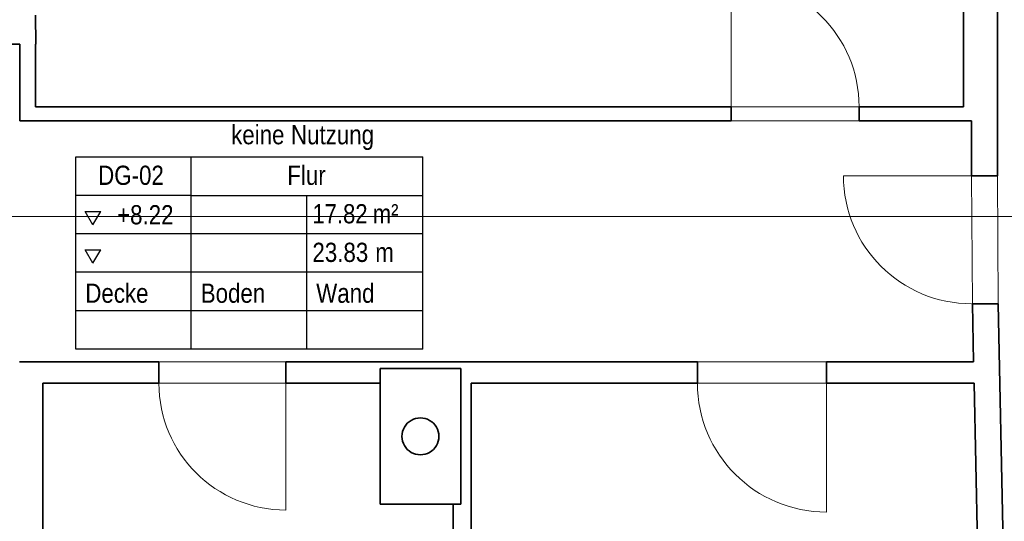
# Model space of a CAD drawing. Extents: x -208 to 552, y -140 to 454.
# Tile 23 of 47: x 47 to 175, y 216 to 281. Entities that reach past the tile are written whole.
import ezdxf
from ezdxf.lldxf.tags import DXFTag

# ---------------------------------------------------------------- set-up
doc = ezdxf.new("R2010")
doc.units = 0
doc.layers.get('0').update_dxf_attribs({"lineweight": 35})
for name, color, linetype, lineweight in [('5_DG-BESTAND', 7, 'Continuous', 25), ('5_DG-FIRSTE-GRATE', 7, 'Continuous', 25), ('5_DG-RAUM', 7, 'Continuous', 25)]:
    doc.layers.add(name, color=color, linetype=linetype, lineweight=lineweight)
doc.layers.add('H_Vorlauf', color=1, linetype='Continuous', lineweight=35, true_color=0xff0000)
doc.styles.get("Standard").update_dxf_attribs({"font": 'arial.ttf'})
tags = doc.linetypes.add('ALL_S14', pattern=[0.002, 0.001, -0.001]).pattern_tags.tags
tags[6:7] = [DXFTag(74, 4), DXFTag(75, 0), DXFTag(340, '0'), DXFTag(46, 1.0), DXFTag(50, 0.0), DXFTag(44, 0.0), DXFTag(45, 0.0)]
tags[4:5] = [DXFTag(74, 4), DXFTag(75, 0), DXFTag(340, '0'), DXFTag(46, 1.0), DXFTag(50, 0.0), DXFTag(44, 0.0), DXFTag(45, 0.0)]
tags = doc.linetypes.add('PUNKT2_S9', pattern=[0.0005, 0, -0.0005]).pattern_tags.tags
tags[6:7] = [DXFTag(74, 4), DXFTag(75, 0), DXFTag(340, '0'), DXFTag(46, 1.0), DXFTag(50, 0.0), DXFTag(44, 0.0), DXFTag(45, 0.0)]
tags[4:5] = [DXFTag(74, 4), DXFTag(75, 0), DXFTag(340, '0'), DXFTag(46, 1.0), DXFTag(50, 0.0), DXFTag(44, 0.0), DXFTag(45, 0.0)]

# ---------------------------------------------------------------- blocks, each defined once
blk = doc.blocks.new('Referenz-A06HSU36NL', base_point=(-177.96, -120.34))
at = {"layer": '5_DG-BESTAND', "color": 0, "lineweight": 35}
for p, q in [((169.53, 269.52), (169.53, 304.37)), ((173.94, 299.55), (173.94, 260.57)), ((48.97, 281.46), (48.99, 277.69)), ((30.57, 277.6), (46.93, 277.68)), ((46.93, 277.68), (46.93, 267.72)), ((48.98, 277.69), (48.98, 269.52)), ((48.98, 269.52), (139.35, 269.52)), ((139.35, 269.52), (139.35, 267.72)), ((155.96, 267.72), (155.96, 269.52)), ((155.96, 269.52), (169.53, 269.52)), ((139.35, 267.72), (46.93, 267.72)), ((170.59, 267.72), (155.96, 267.72)), ((170.59, 260.57), (170.59, 267.72)), ((173.94, 260.57), (170.59, 260.57)), ((170.85, 236.34), (170.69, 243.9)), ((170.69, 243.9), (174.05, 243.9)), ((174.05, 243.9), (174.87, 204.83)), ((46.89, 236.34), (64.99, 236.34)), ((64.99, 236.34), (64.99, 233.59)), ((81.49, 233.59), (81.49, 236.34)), ((81.49, 236.34), (134.97, 236.34)), ((93.72, 235.49), (93.72, 217.85)), ((104.22, 235.49), (93.72, 235.49)), ((104.22, 217.85), (104.22, 235.49)), ((134.97, 236.34), (134.97, 233.59)), ((151.72, 233.59), (151.72, 236.34)), ((151.72, 236.34), (170.85, 236.34)), ((64.99, 233.59), (49.93, 233.59)), ((49.93, 233.59), (49.93, 184.33)), ((93.72, 233.59), (81.49, 233.59)), ((134.97, 233.59), (105.56, 233.59)), ((105.56, 233.59), (105.56, 204.81)), ((170.91, 233.59), (151.72, 233.59)), ((171.55, 202.74), (170.91, 233.59)), ((93.72, 217.85), (104.22, 217.85)), ((103.23, 201.71), (103.23, 217.85))]:
    blk.add_line(p, q, dxfattribs=at)
at = {"layer": '5_DG-BESTAND', "color": 0, "lineweight": 18}
for p, q in [((139.35, 269.52), (139.35, 286.14)), ((170.59, 260.57), (153.93, 260.57)), ((81.49, 233.59), (81.49, 217.09)), ((151.72, 233.59), (151.72, 216.83))]:
    blk.add_line(p, q, dxfattribs=at)
at = {"layer": '5_DG-BESTAND', "color": 0, "linetype": 'PUNKT2_S9', "lineweight": 13, "ltscale": 0.13}
for p, q in [((139.35, 269.52), (155.96, 269.52)), ((139.35, 267.72), (155.96, 267.72)), ((170.7, 243.9), (170.59, 260.57)), ((174.05, 243.9), (173.94, 260.57)), ((64.99, 236.34), (81.49, 236.34)), ((134.97, 236.34), (151.72, 236.34)), ((64.99, 233.59), (81.49, 233.59)), ((134.97, 233.59), (151.72, 233.59))]:
    blk.add_line(p, q, dxfattribs=at)
at = {"layer": '5_DG-BESTAND', "color": 0, "lineweight": 18}
for centre, major_axis in [((139.35, 269.52), (16.62, 0)), ((170.59, 260.57), (-16.66, 0)), ((81.49, 233.59), (-16.5, 0)), ((151.72, 233.59), (-16.76, 0))]:
    blk.add_ellipse(centre, major_axis=major_axis, ratio=1, start_param=0, end_param=1.570796, dxfattribs=at)
at = {"layer": '5_DG-BESTAND', "color": 0, "lineweight": 35}
for major_axis in [(2.4, 0), (-2.4, 0)]:
    blk.add_ellipse((98.97, 226.67), major_axis=major_axis, ratio=1, start_param=0, end_param=3.141593, dxfattribs=at)
at = {"layer": '5_DG-FIRSTE-GRATE', "color": 0, "linetype": 'ALL_S14', "lineweight": 18, "ltscale": 0.18}
blk.add_line((206.56, 255.25), (3.88, 255.25), dxfattribs=at)
at = {"layer": '5_DG-RAUM', "color": 0, "lineweight": -2}
for p, q in [((54.2, 258), (54.2, 263)), ((54.2, 263), (69.2, 263)), ((69.2, 258), (69.2, 263)), ((69.2, 263), (99.3, 263)), ((99.3, 238), (99.3, 263)), ((54.2, 238), (54.2, 258)), ((69.2, 258), (54.2, 258)), ((69.2, 258), (99.3, 258)), ((69.2, 238), (69.2, 258)), ((84.2, 238), (84.2, 258)), ((56.43, 254.19), (55.43, 255.92)), ((55.43, 255.92), (57.43, 255.92)), ((56.43, 254.19), (57.43, 255.92)), ((99.3, 253), (54.2, 253)), ((55.43, 250.92), (57.43, 250.92)), ((56.43, 249.19), (55.43, 250.92)), ((56.43, 249.19), (57.43, 250.92)), ((99.3, 248), (54.2, 248)), ((99.3, 243), (54.2, 243)), ((99.3, 238), (54.2, 238))]:
    blk.add_line(p, q, dxfattribs=at)
at = {"layer": '5_DG-RAUM', "color": 0, "lineweight": -2, "char_height": 2.5, "attachment_point": 1}
for s, insert in [('{\\W0.83;\\fArial;keine}', (74.38, 267.15)), ('{\\W0.83;\\fArial;Nutzung}', (82.15, 267.15)), ('{\\W0.83;\\fArial;DG-02}', (57.1, 261.87)), ('{\\W0.83;\\fArial;Flur}', (81.68, 261.87)), ('{\\W0.82;\\fArial;m²}', (92.78, 256.87)), ('{\\W0.83;\\fArial;+8.22}', (59.56, 256.74)), ('{\\W0.82;\\fArial;17.82}', (84.94, 256.87)), ('{\\W0.83;\\fArial;23.83}', (84.94, 251.85)), ('{\\W0.83;\\fArial;m}', (93.11, 251.85)), ('{\\W0.83;\\fArial;Decke}', (55.43, 246.54)), ('{\\W0.83;\\fArial;Boden}', (70.43, 246.54)), ('{\\W0.83;\\fArial;Wand}', (85.43, 246.54))]:
    blk.add_mtext(s, dxfattribs=dict(at, insert=insert))
blk = doc.blocks.new('Rohr - 1703-A06HSU5INL', base_point=(171.87, 270.79))
at = {"color": 0, "linetype": 'ByBlock', "lineweight": -2, "ltscale": 0.35}
for p, q in [((253.23, 339.67), (171.87, 339.67)), ((253.23, 270.79), (253.23, 339.67))]:
    blk.add_line(p, q, dxfattribs=at)

msp = doc.modelspace()

# ---------------------------------------------------------------- block references
at = {"color": 251, "lineweight": 25, "ltscale": 0.25, "true_color": 0x585858}
msp.add_blockref('Referenz-A06HSU36NL', (-177.96, -120.34), dxfattribs=at)
at = {"layer": 'H_Vorlauf', "ltscale": 0.35}
msp.add_blockref('Rohr - 1703-A06HSU5INL', (171.87, 270.79), dxfattribs=at)

doc.saveas('drawing.dxf')
